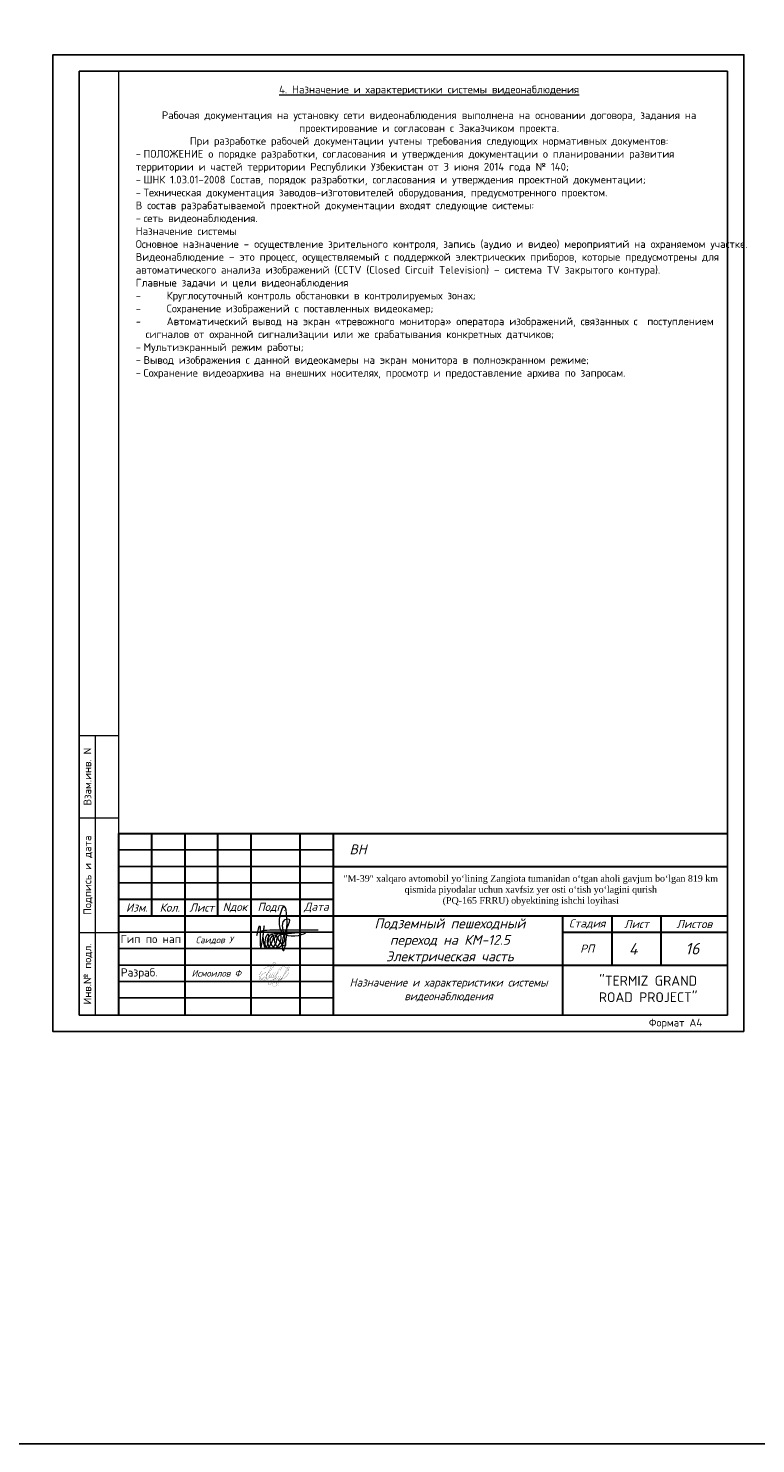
# Model space of a CAD drawing. Header units: millimetres. Extents: x 2008 to 593522, y -10016 to 93699.
# Tile 5 of 102: x 92237 to 114342, y -10016 to 33021. Entities that reach past the tile are written whole.
import ezdxf
from ezdxf.enums import TextEntityAlignment as Align

# ---------------------------------------------------------------- set-up
doc = ezdxf.new("R2010")
doc.units = ezdxf.units.MM
for name, color, linetype in [('pdf', 253, 'Continuous'), ('ВИДЕО', 7, 'Continuous'), ('Газопровод проект', 7, 'Continuous'), ('Спецификации и таблицы', 7, 'Continuous'), ('СС', 250, 'Continuous')]:
    doc.layers.add(name, color=color, linetype=linetype)
doc.layers.add('Text', color=7, linetype='Continuous', lineweight=25)
doc.layers.add('ВН', color=250, linetype='Continuous', lineweight=50)
doc.styles.add('ISO_1.0', font='isocpeur.ttf')
doc.styles.add('isocpeur', font='isocpeui.ttf')
doc.styles.add('ISOCREUR', font='isocpeur.ttf', dxfattribs={"width": 0.955, "oblique": 15})
doc.styles.add('ISOCRUP 700', font='isocpeui.ttf')
doc.styles.add('KAKTUS', font='isocpeur.ttf', dxfattribs={"height": 250})
doc.styles.add('MtXpl_ISOCPEUR', font='isocpeur.ttf')
doc.styles.get("Standard").update_dxf_attribs({"font": 'arial.ttf'})
doc.styles.add('ViTEXT', font='isocpeur.ttf')
doc.styles.add('ГОСТ 250', font='isocpeui.ttf', dxfattribs={"height": 300})

# ---------------------------------------------------------------- blocks, each defined once
blk = doc.blocks.new('подпис')
at = {"color": 5, "lineweight": 5}
blk.add_spline([(31479.7, 2343.7), (31482.5, 2353.6), (31483.5, 2330.4), (31487.2, 2353.5), (31487.2, 2332.9), (31488.1, 2331.3), (31490.9, 2345), (31489.2, 2343.1), (31490.4, 2331.2), (31495.6, 2344.6), (31491, 2341.8), (31494.6, 2331), (31499, 2343.9), (31493.7, 2341.7), (31498.6, 2331.3), (31503, 2345.2), (31497.9, 2342.1), (31502.3, 2332), (31506.8, 2344.3), (31501.3, 2342.8), (31507.8, 2333.1), (31508.5, 2359.9), (31510.6, 2360.5), (31506.1, 2340.8), (31506.4, 2328.4), (31509.9, 2346.1), (31506.7, 2373.1), (31507.9, 2344.6), (31528.8, 2346.5), (31518.2, 2345.9), (31494.3, 2346.2), (31488.1, 2347.2), (31541.9, 2349.3)], degree=3, dxfattribs=at)
blk = doc.blocks.new('подпс')
at = {"color": 5, "const_width": 0.05}
blk.add_lwpolyline([(0, 0), (1.9, 3.65, -0.041873), (2.69, 5.04, -0.116653), (2.95, 5.29, -0.604899), (3.28, 5.09, -0.056543), (3.18, 4.75, -0.072994), (2.35, 3.48), (1.45, 2.35), (0.89, 1.66), (-0.55, 0.32, -0.011825), (-1.1, -0.12, -0.31388), (-1.46, -0.02, -0.182705), (-1.51, 0.4, -0.055432), (-1.14, 1.08, -0.028053), (-0.83, 1.48, -0.085563), (-0.43, 1.81, -0.055889), (-0.02, 2.02, -0.145111), (0.43, 2.06, -0.209079), (0.65, 1.85, -0.041237), (0.73, 1.52, -0.07797), (0.7, 1.32, 0.034239), (0.59, 0.56, 0.071112), (0.62, 0.25, 0.569331), (0.94, 0.2), (1.13, 0.52), (1.33, 0.84), (1.74, 1.53), (1.38, 0.85, 0.462796), (1.49, 0.54, 0.14348), (1.61, 0.55, 0.087119), (1.86, 0.78), (1.94, 0.89), (2.35, 1.57), (1.99, 0.89, 0.462796), (2.1, 0.58, 0.14348), (2.22, 0.6, 0.087119), (2.47, 0.82), (2.55, 0.93), (2.96, 1.61), (2.6, 0.93, 0.462796), (2.71, 0.62, 0.14348), (2.83, 0.64, 0.087119), (3.09, 0.87), (3.16, 0.97), (3.8, 1.82), (4.49, 2.58, 0.036143), (4.92, 3.05, 0.054012), (5.13, 3.41, 0.217088), (5.14, 3.61, 0.309071), (5, 3.7, 0.203329), (4.81, 3.61, 0.018564), (4.69, 3.48, 0.029858), (4.48, 3.2, 0.043783), (4.22, 2.73), (3.8, 1.82), (3.32, 0.9), (2.8, 0.05), (2.51, -0.37), (2.21, -0.8), (1.86, -1.3, -0.119626), (1.58, -1.59, -0.26114), (1.22, -1.51, -0.236346), (1.14, -1.12, -0.109534), (1.41, -0.67, -0.093962), (2.12, -0.15, -0.062698), (2.47, -0.01), (3.07, 0.16, 0.171882), (3.33, 0.32, 0.037507), (3.75, 0.99, -0.001655), (3.38, 0.31, 0.42906), (3.5, 0.01, 0.14348), (3.62, 0.02, 0.087119), (3.88, 0.25), (3.95, 0.35, 0.037507), (4.37, 1.03, -0.001655), (4, 0.35, 0.42906), (4.12, 0.04, 0.14348), (4.24, 0.06, 0.087119), (4.5, 0.29), (4.58, 0.39, 0.037507), (4.99, 1.07, -0.001655), (4.62, 0.39, 0.42906), (4.74, 0.08, 0.14348), (4.87, 0.09, 0.050748), (5.13, 0.31, 0.03225), (5.46, 0.78), (5.46, 0.78), (6.56, 2.21), (6.91, 2.69, 0.002511), (7.2, 3.08, 0.07253), (7.51, 3.62, 0.078361), (7.52, 3.76, 0.371118), (7.41, 3.88, 0.183193), (7.21, 3.81, 0.02936), (7.07, 3.67, 0.063684), (6.85, 3.38, 0.015486), (6.59, 2.92), (5.46, 0.78), (5.18, 0.24), (4.88, -0.18), (4.6, -0.62, 0.00834), (4.24, -1.12, -0.055888), (3.95, -1.4, -0.283957), (3.59, -1.32, -0.12577), (3.52, -0.93, -0.182417), (3.79, -0.5, -0.083536), (4.23, -0.22, -0.013062), (4.89, 0.04), (5.46, 0.23), (5.74, 0.33, 0.116004), (7.08, 1.56, 0.428715), (6.63, 3.64, 0.12721), (4.71, 4.23, 0.041028), (1.72, 4.11, 0.144633), (-0.31, 3.23, 0.091884), (-1.22, 2.14, 0.133661), (-1.45, 1.21, 0.309429), (-0.55, -0.04, 0.080388), (1.42, -0.42, 0.056896), (2.95, -0.29, -0.961806), (3.09, -0.87, 0.165029), (2.35, -1.39, 0.375592), (2.38, -1.79, 0.325472), (3.47, -1.95, -0.206053), (4.22, -1.89)], format="xyb", dxfattribs=at)
blk = doc.blocks.new('УГЛАВОЙ ШТАМП')
at = {"layer": 'ВИДЕО', "lineweight": 30, "ltscale": 0.3}
for p, q in [((-852427, 453631), (-852427, 459150)), ((-852427, 459150), (-833927, 459150)), ((-852427, 453631), (-852427, 459150)), ((-852427, 459150), (-833927, 459150)), ((-851427, 459150), (-851427, 456650)), ((-851427, 459150), (-851427, 456650)), ((-850409, 453631), (-850409, 459150)), ((-850409, 453631), (-850409, 459150)), ((-849427, 459150), (-849427, 456650)), ((-849427, 459150), (-849427, 456650)), ((-848409, 459150), (-848409, 453631)), ((-848409, 459150), (-848409, 453631)), ((-846909, 453631), (-846909, 459150)), ((-846909, 453631), (-846909, 459150)), ((-845909, 459150), (-845909, 453631)), ((-845909, 459150), (-845909, 453631)), ((-845909, 458150), (-833927, 458150)), ((-845909, 458150), (-833927, 458150)), ((-852427, 457150), (-845909, 457150)), ((-852427, 457150), (-845909, 457150)), ((-852427, 456650), (-833927, 456650)), ((-852427, 456650), (-833927, 456650)), ((-838938, 456650), (-838938, 453631)), ((-838938, 456650), (-838938, 453631)), ((-837438, 456650), (-837438, 455150)), ((-837438, 456650), (-837438, 455150)), ((-835938, 455150), (-835938, 456650)), ((-835938, 455150), (-835938, 456650)), ((-838938, 456150), (-833927, 456150)), ((-838938, 456150), (-833927, 456150)), ((-845909, 455150), (-833927, 455150)), ((-845909, 455150), (-833927, 455150))]:
    blk.add_line(p, q, dxfattribs=at)
at = {"layer": 'ВИДЕО', "color": 250, "lineweight": 25, "ltscale": 0.3}
for p, q in [((-852427, 458650), (-845909, 458650)), ((-852427, 458650), (-845909, 458650)), ((-852427, 458150), (-845909, 458150)), ((-852427, 458150), (-845909, 458150)), ((-852427, 457650), (-845909, 457650)), ((-852427, 457650), (-845909, 457650)), ((-852427, 454150), (-845909, 454150)), ((-852427, 454150), (-845909, 454150))]:
    blk.add_line(p, q, dxfattribs=at)
at = {"layer": 'ВИДЕО', "color": 7}
for p, q in [((-852427, 456150), (-845909, 456150)), ((-852427, 456150), (-845909, 456150)), ((-852427, 455650), (-845909, 455650)), ((-852427, 455650), (-845909, 455650)), ((-852427, 455150), (-845909, 455150)), ((-852427, 455150), (-845909, 455150)), ((-852427, 454650), (-845909, 454650)), ((-852427, 454650), (-845909, 454650))]:
    blk.add_line(p, q, dxfattribs=at)
at = {"color": 0, "lineweight": 5, "xscale": 30, "yscale": 30, "zscale": 30}
blk.add_blockref('подпис', (-1792618, 385740), dxfattribs=at)
at = {"color": 5, "xscale": 100, "yscale": 100, "zscale": 100}
blk.add_blockref('подпс', (-847995, 454707), dxfattribs=at)
at = {"color": 250, "insert": (-845153, 458668), "char_height": 300, "width": 1500, "attachment_point": 5, "style": 'KAKTUS'}
blk.add_mtext('{\\fISOCPEUR|b0|i1|c204|p34;\\C0;ВН}', dxfattribs=at)
at = {"color": 7, "insert": (-839903, 457418), "char_height": 200, "width": 11662.65, "attachment_point": 5, "style": 'KAKTUS'}
blk.add_mtext('\\pxqc;{\\fTimes New Roman|b0|i0|c204|p18;\\C0;"M-39" xalqaro avtomobil yo‘lining Zangiota tumanidan o‘tgan aholi gavjum bo‘lgan 819 km qismida piyodalar uchun xavfsiz yer osti o‘tish yo‘lagini qurish \\P(PQ-165 FRRU) obyektining ishchi loyihasi}', dxfattribs=at)
at = {"lineweight": 5, "insert": (-842361, 456567), "char_height": 300, "width": 5259.89, "attachment_point": 2, "style": 'isocpeur'}
blk.add_mtext('\\pxqc;Подземный пешеходный переход на КМ-12.5 Электрическая часть', dxfattribs=at)
at = {"linetype": 'Continuous', "lineweight": 9, "char_height": 200, "width": 2678.92, "attachment_point": 5}
for s, insert in [('{\\fISOCPEUR|b0|i1|c204|p34;Саидов У}', (-849522, 455900)), ('{\\fISOCPEUR|b0|i1|c204|p34; Исмоилов Ф}', (-849522, 454900))]:
    blk.add_mtext(s, dxfattribs=dict(at, insert=insert))
at = {"layer": 'Text', "color": 7, "lineweight": 25, "insert": (-838255, 454424), "char_height": 300, "width": 3837.88, "attachment_point": 4, "style": 'ISO_1.0'}
blk.add_mtext('\\pxqc;{\\C256;"TERMIZ GRAND ROAD PROJECT"}', dxfattribs=at)
at = {"layer": 'ВИДЕО', "color": 7, "char_height": 250, "width": 12129.34, "attachment_point": 5, "style": 'ГОСТ 250'}
for s, insert in [('\\pi170;Дата', (-846504, 456900)), ('\\pi170;Дата', (-846504, 456900)), ('\\pi206.89;Лист', (-850004, 456900)), ('\\pi206.89;Лист', (-850004, 456900)), ('\\pi222.5;Nдок', (-849004, 456900)), ('\\pi222.5;Nдок', (-849004, 456900)), ('\\pi260;Изм.', (-852004, 456900)), ('\\pi260;Изм.', (-852004, 456900)), ('\\pi265;Кол.', (-851004, 456900)), ('\\pi265;Кол.', (-851004, 456900)), ('\\pi440;Подп.', (-848004, 456900))]:
    blk.add_mtext(s, dxfattribs=dict(at, insert=insert))
at = {"layer": 'ВИДЕО', "lineweight": 30, "ltscale": 0.3, "width": 12000, "attachment_point": 5, "style": 'ГОСТ 250'}
for s, insert, char_height in [('Стадия', (-838188, 456400), 250), ('Стадия', (-838188, 456400), 250), ('Лист', (-836688, 456400), 250), ('Лист', (-836688, 456400), 250), ('Листов', (-834933, 456400), 250), ('Листов', (-834933, 456400), 250), ('РП', (-838188, 455650), 250), ('\\pxt25;16', (-834992, 455650), 350)]:
    blk.add_mtext(s, dxfattribs=dict(at, insert=insert, char_height=char_height))
at = {"layer": 'Газопровод проект', "lineweight": 25, "style": 'ISO_1.0'}
for s, p in [('Гип по нап', (-852369, 455819, -47755)), ('Разраб.', (-852363, 454802, -125361))]:
    blk.add_text(s, height=250, dxfattribs=at).set_placement(p)

msp = doc.modelspace()

# ---------------------------------------------------------------- linework, layer by layer
at = {"color": 1}
msp.add_lwpolyline([(505279.0736, -10016.2585), (2007.9716, -10016.2585), (2007.9716, 70378.1399), (505279.0736, 70378.1399)], close=True, dxfattribs=at)
at = {"layer": 'pdf', "color": 251, "true_color": 0x636466}
msp.add_lwpolyline([(113982.4529, 2516.9116), (92982.4529, 2516.9116), (92982.4529, 32216.9116), (113982.4529, 32216.9116)], close=True, dxfattribs=at)
at = {"layer": 'pdf', "color": 252, "linetype": 'Continuous', "ltscale": 15, "true_color": 0x939598}
msp.add_lwpolyline([(93782.4529, 31716.9132), (113482.4529, 31716.9132), (113482.4529, 3016.9132), (93782.4529, 3016.9132)], close=True, dxfattribs=at)
at = {"layer": 'ВН', "color": 250, "lineweight": 13}
msp.add_line((94982.4444, 3016.9116), (94982.4444, 8516.9116), dxfattribs=at)
at = {"layer": 'СС', "color": 250, "lineweight": 13}
for p, q in [((93782.4529, 3016.9116), (93782.4529, 11516.9116)), ((93782.4529, 11516.9116), (94282.4529, 11516.9116)), ((94282.4529, 11516.9116), (94982.4529, 11516.9116)), ((94282.4529, 3016.9116), (94282.4529, 11516.9116)), ((93782.4529, 9016.9116), (94282.4529, 9016.9116)), ((94282.4529, 9016.9116), (94982.4529, 9016.9116)), ((94282.4529, 5516.9116), (93782.4529, 5516.9116)), ((94982.4529, 5516.9116), (94282.4529, 5516.9116)), ((94282.4529, 3016.9116), (93782.4529, 3016.9116)), ((94982.4529, 3016.9116), (94282.4529, 3016.9116))]:
    msp.add_line(p, q, dxfattribs=at)
for points in [[(92982.4529, 2516.9116), (113982.4529, 2516.9116), (113982.4529, 32216.9116), (92982.4529, 32216.9116)], [(94982.4529, 3016.9116), (113482.4529, 3016.9116), (113482.4529, 31716.9116), (94982.4529, 31716.9116)]]:
    msp.add_lwpolyline(points, close=True, dxfattribs=at)

# ---------------------------------------------------------------- block references
for p in [(902871.4432, -450613.6609), (947409.7867, -450613.6609)]:
    msp.add_blockref('УГЛАВОЙ ШТАМП', p)

# ---------------------------------------------------------------- texts
at = {"layer": 'ВН', "color": 250, "lineweight": 30, "insert": (105009.9316, 3781.0428), "char_height": 250, "width": 8328.975458, "attachment_point": 5, "style": 'ISOCREUR'}
msp.add_mtext('\\pxqc,t17;{\\C256;Назначение и характеристики системы видеонаблюдения}', dxfattribs=at)
at = {"layer": 'Спецификации и таблицы', "lineweight": 25, "style": 'ISOCRUP 700'}
msp.add_text('4', height=350, dxfattribs=at).set_placement((110487.6464, 4854.5504))
at = {"layer": 'СС', "color": 250, "lineweight": 13, "style": 'MtXpl_ISOCPEUR'}
for s, p in [('Взам.инв. N', (94032.4529, 10266.9116)), ('Подпись и дата', (94032.4529, 7266.9116)), ('Инв.№ подл.', (94032.4529, 4266.9116))]:
    msp.add_text(s, height=235, rotation=90, dxfattribs=at).set_placement(p, align=Align.MIDDLE_CENTER)
msp.add_text('Формат А4', height=235, dxfattribs=at).set_placement((111095.4733, 2668.6154))
at = {"layer": 'СС', "color": 250, "lineweight": 13, "insert": (95502.6177, 31279.7643), "char_height": 235, "width": 17828.08927, "attachment_point": 1, "style": 'ViTEXT'}
msp.add_mtext('\\pxqc,t17;{\\fISOCPEUR|b1|i0|c204|p34;\\L\\C256;4. Назначение и характеристики системы видеонаблюдения\\P\\P\\pq*,tz;}Рабочая документация на установку сети видеонаблюдения выполнена на основании договора, задания на проектирование {\\A1;и согласован с Заказчиком проекта. \\P\\pql;}При разработке рабочей документации учтены требования следующих нормативных документов:\\P\\pq*,t1;-^IПОЛОЖЕНИЕ о порядке разработки, согласования и утверждения документации о планировании развития территории и частей территории Республики Узбекистан от 3 июня 2014 года № 140;\\P-^IШНК 1.03.01-2008 Состав, порядок разработки, согласования и утверждения проектной документации;\\P-^IТехническая документация заводов-изготовителей оборудования, предусмотренного проектом.\\P\\pql,tz;{\\C256;В состав разрабатываемой проектной документации входят следующие системы:\\P\\pq*,t1;-^Iсеть видеонаблюдения.\\P\\ptz;\\fISOCPEUR|b1|i0|c204|p34;Назначение системы\\P}Основное назначение – осуществление зрительного контроля, запись (аудио и видео) мероприятий на охраняемом участке.\\PВидеонаблюдение – это процесс, осуществляемый с поддержкой электрических приборов, которые предусмотрены для автоматического анализа изображений (CCTV (Closed Circuit Television) – система TV закрытого контура).\\P{\\fISOCPEUR|b1|i0|c204|p34;Главные задачи и цели видеонаблюдения\\P\\pt1;}-^IКруглосуточный контроль обстановки в контролируемых зонах;\\P-^IСохранение изображений с поставленных видеокамер;\\P-^IАвтоматический вывод на экран «тревожного монитора» оператора изображений, связанных с  поступлением  \\P\\ptz;  сигналов от охранной сигнализации или же срабатывания конкретных датчиков;\\P\\pt1;-^IМультиэкранный режим работы;\\P-^IВывод изображения с данной видеокамеры на экран монитора в полноэкранном режиме;\\P-^IСохранение видеоархива на внешних носителях, просмотр и предоставление архива по запросам.', dxfattribs=at)

doc.saveas('drawing.dxf')
